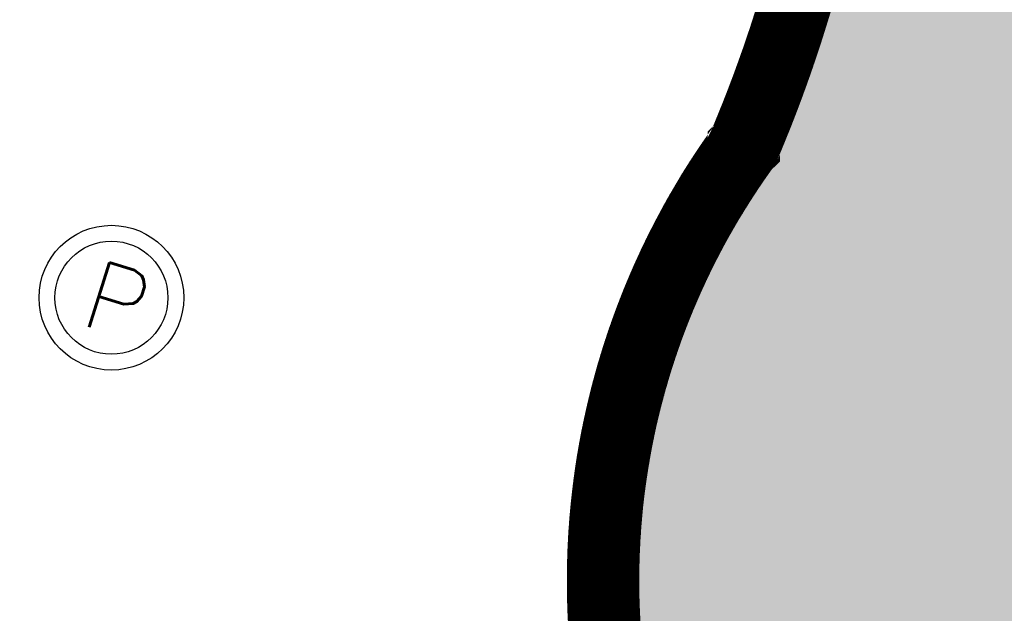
# Model space of a CAD drawing. Header units: feet. Extents: x 1609737 to 1611449, y 574802 to 575794.
# Tile 62 of 256: x 1610385.65 to 1610399.26, y 575042.58 to 575050.78. Entities that reach past the tile are written whole.
import ezdxf
from ezdxf.enums import TextEntityAlignment as Align

# ---------------------------------------------------------------- set-up
doc = ezdxf.new("R2010")
doc.units = ezdxf.units.FT
doc.header["$MEASUREMENT"] = 0
for name, color, linetype in [('C-GROUTED-BLDR-HTCH-SINGLE', 79, 'Continuous'), ('C-SHRUB-WELL', 4, 'Continuous'), ('C-THICKENED EDGE', 3, 'Continuous'), ('C-VOID FILLED RIPRAP', 23, 'Continuous')]:
    doc.layers.add(name, color=color, linetype=linetype)
doc.styles.add('SHR', font='SIMPLEX', dxfattribs={"height": 0.75})

# ---------------------------------------------------------------- blocks, each defined once
blk = doc.blocks.new('_SHRUBWELL')
at = {"layer": 'C-SHRUB-WELL', "linetype": 'ByBlock', "lineweight": -2}
for radius in [0.08, 0.0625]:
    blk.add_circle((0, 0), radius, dxfattribs=at)
at = {"layer": 'C-SHRUB-WELL', "linetype": 'ByBlock', "lineweight": -2, "style": 'SHR'}
blk.add_text('P', height=0.075, rotation=342.79, dxfattribs=at).set_placement((-0.0045, -0.0389), align=Align.CENTER)

msp = doc.modelspace()

# ---------------------------------------------------------------- hatches: boundary and pattern name
at = {"layer": 'C-GROUTED-BLDR-HTCH-SINGLE'}
h = msp.add_hatch(color=256, dxfattribs=at)
h.dxf.hatch_style = 1
edge = h.paths.add_edge_path()
edge.add_arc((1610346.799, 574967.663), 126.865, 71.28506, 88.50539, ccw=False)
edge.add_arc((1610346.827, 574966.86), 127.617, 65.85691, 71.41298, ccw=False)
edge.add_arc((1610404.742, 575080.043), 6.587, 150.2328, 192.3782)
edge.add_arc((1610384.063, 575073.568), 15.119, -18.6049, 19.5664, ccw=False)
edge.add_arc((1610416.514, 575060.923), 19.738, 156.6557, 184.9381)
edge.add_arc((1610380.29, 575056.02), 16.866, -23.4319, 10.9515, ccw=False)
edge.add_arc((1610404.15, 575043.2), 10.376, 143.9079, 198.3482)
edge.add_arc((1610383.351, 575032.355), 13.318, -11.5621, 34.6878, ccw=False)
edge.add_arc((1610414.663, 575075.983), 49.77, 248.4705, 307.5617)
edge.add_arc((1610475.454, 574997.392), 49.589, 68.4667, 127.8839, ccw=False)
edge.add_arc((1610541.153, 575168.451), 133.655, 249.18355, 262.0772)
edge.add_arc((1610538.62, 575053.36), 23.482, 169.6987, 227.4135, ccw=False)
edge.add_arc((1610504.767, 575062.537), 11.846, 335.1553, 392.3913)
edge.add_arc((1610525.66, 575075.034), 12.507, 155.5737, 209.4597, ccw=False)
edge.add_arc((1610505.764, 575085.634), 10.093, 327.4616, 366.1857)
edge.add_arc((1610550.371, 575153.682), 75.359, 242.69159, 274.29604)
edge.add_arc((1610562.194, 575081.493), 6.85, 198.0715, 205.5867, ccw=False)
edge.add_arc((1610561.882, 575081.391), 6.522, 145.8834, 198.0715, ccw=False)
edge.add_arc((1610554.685, 575086.267), 2.172, 325.8834, 440.5425)
edge.add_arc((1610556.009, 575094.221), 5.891, 222.783, 260.5425, ccw=False)
edge.add_arc((1610554.185, 575092.532), 3.405, 183.502, 222.783, ccw=False)
edge.add_arc((1610550.371, 575153.682), 61.359, 238.08154, 270.38774, ccw=False)
edge.add_arc((1610468.69, 574991.026), 121.042, 65.99633, 89.0576)
edge.add_line((1610470.681, 575112.052), (1610470.678, 575112.033))
edge.add_line((1610470.678, 575112.033), (1610468.828, 575112.068))
edge.add_arc((1610459.135, 575115.835), 10.399, 322.5816, 338.7618, ccw=False)
edge.add_arc((1610460.133, 575114.62), 8.876, 320.9584, 324.9012, ccw=False)
edge.add_arc((1610460.844, 575114.042), 7.959, 302.2811, 320.9584, ccw=False)
edge.add_arc((1610451.738, 575127.449), 24.163, 284.02, 303.5586, ccw=False)
edge.add_line((1610457.592, 575104.006), (1610457.595, 575103.92))
edge.add_line((1610457.595, 575103.92), (1610460.481, 575102.128))
edge.add_line((1610460.481, 575102.128), (1610461.388, 575099.146))
edge.add_line((1610461.388, 575099.146), (1610461.933, 575097.855))
edge.add_line((1610461.933, 575097.855), (1610458.963, 575097.625))
edge.add_arc((1610444.286, 575111.605), 20.269, 252.9107, 316.3928, ccw=False)
edge.add_arc((1610435.27, 575078.127), 14.432, 77.7576, 164.2463)
edge.add_line((1610421.38, 575082.045), (1610416.758, 575089.705))
edge.add_line((1610416.758, 575089.705), (1610416.405, 575088.573))
edge.add_line((1610416.405, 575088.573), (1610415.44, 575086.951))
edge.add_line((1610415.44, 575086.951), (1610414.124, 575085.598))
edge.add_line((1610414.124, 575085.598), (1610412.543, 575084.595))
edge.add_line((1610412.543, 575084.595), (1610410.774, 575083.983))
edge.add_line((1610410.774, 575083.983), (1610408.911, 575083.796))
edge.add_line((1610408.911, 575083.796), (1610407.586, 575083.927))
edge.add_line((1610407.586, 575083.927), (1610401.746, 575086.671))
edge.add_arc((1610345.586, 574961.091), 137.565, 65.90578, 85.80491)
edge.add_arc((1610353.002, 575098.638), 2.67, 275.9516, 352.479, ccw=False)
edge.add_arc((1610357.443, 575072.461), 23.887, 100.0404, 104.5996)
edge.add_arc((1610352.063, 575093.467), 2.204, 106.8897, 152.5094)

# ---------------------------------------------------------------- linework, layer by layer
msp.add_lwpolyline([(1610350.108, 575094.485, -0.07528), (1610387.505, 575087.82, -0.024248), (1610399.025, 575083.313, 0.185996), (1610398.309, 575078.631, -0.168111), (1610398.392, 575068.745, 0.124035), (1610396.849, 575059.224, -0.151162), (1610395.766, 575049.313, 0.242111), (1610394.302, 575039.934, -0.204588), (1610396.398, 575029.686, 0.263703), (1610445.003, 575036.531, -0.265226), (1610493.655, 575043.52, 0.056319), (1610522.73, 575036.071, -0.25729)], format="xyb", dxfattribs=at)
at = {"layer": 'C-THICKENED EDGE', "const_width": 1, "flags": 128}
msp.add_lwpolyline([(1610396.454, 575051.291), (1610396.449, 575051.275), (1610396.445, 575051.26), (1610396.44, 575051.244), (1610396.436, 575051.229), (1610396.432, 575051.213), (1610396.427, 575051.198), (1610396.423, 575051.182), (1610396.418, 575051.167), (1610396.414, 575051.151), (1610396.409, 575051.136), (1610396.405, 575051.12), (1610396.4, 575051.105), (1610396.395, 575051.09), (1610396.391, 575051.074), (1610396.386, 575051.059), (1610396.382, 575051.043), (1610396.377, 575051.028), (1610396.372, 575051.012), (1610396.368, 575050.997), (1610396.363, 575050.981), (1610396.359, 575050.966), (1610396.354, 575050.951), (1610396.349, 575050.935), (1610396.344, 575050.92), (1610396.34, 575050.904), (1610396.335, 575050.889), (1610396.33, 575050.874), (1610396.326, 575050.858), (1610396.321, 575050.843), (1610396.316, 575050.827), (1610396.311, 575050.812), (1610396.306, 575050.797), (1610396.302, 575050.781), (1610396.297, 575050.766), (1610396.292, 575050.751), (1610396.287, 575050.735), (1610396.282, 575050.72), (1610396.277, 575050.705), (1610396.272, 575050.689), (1610396.268, 575050.674), (1610396.263, 575050.659), (1610396.258, 575050.643), (1610396.253, 575050.628), (1610396.248, 575050.613), (1610396.243, 575050.597), (1610396.238, 575050.582), (1610396.233, 575050.567), (1610396.228, 575050.551), (1610396.223, 575050.536), (1610396.218, 575050.521), (1610396.213, 575050.506), (1610396.208, 575050.49), (1610396.203, 575050.475), (1610396.198, 575050.46), (1610396.192, 575050.445), (1610396.187, 575050.429), (1610396.182, 575050.414), (1610396.177, 575050.399), (1610396.172, 575050.384), (1610396.167, 575050.368), (1610396.162, 575050.353), (1610396.156, 575050.338), (1610396.151, 575050.323), (1610396.146, 575050.308), (1610396.141, 575050.292), (1610396.136, 575050.277), (1610396.13, 575050.262), (1610396.125, 575050.247), (1610396.12, 575050.232), (1610396.115, 575050.216), (1610396.109, 575050.201), (1610396.104, 575050.186), (1610396.099, 575050.171), (1610396.093, 575050.156), (1610396.088, 575050.141), (1610396.083, 575050.126), (1610396.077, 575050.11), (1610396.072, 575050.095), (1610396.066, 575050.08), (1610396.061, 575050.065), (1610396.056, 575050.05), (1610396.05, 575050.035), (1610396.045, 575050.02), (1610396.039, 575050.005), (1610396.034, 575049.99), (1610396.028, 575049.975), (1610396.023, 575049.96), (1610396.017, 575049.944), (1610396.012, 575049.929), (1610396.006, 575049.914), (1610396.001, 575049.899), (1610395.995, 575049.884), (1610395.99, 575049.869), (1610395.984, 575049.854), (1610395.979, 575049.839), (1610395.973, 575049.824), (1610395.967, 575049.809), (1610395.962, 575049.794), (1610395.956, 575049.779), (1610395.95, 575049.764), (1610395.945, 575049.749), (1610395.939, 575049.734), (1610395.933, 575049.719), (1610395.928, 575049.704), (1610395.922, 575049.689), (1610395.916, 575049.674), (1610395.911, 575049.659), (1610395.905, 575049.645), (1610395.899, 575049.63), (1610395.893, 575049.615), (1610395.888, 575049.6), (1610395.882, 575049.585), (1610395.876, 575049.57), (1610395.87, 575049.555), (1610395.864, 575049.54), (1610395.858, 575049.525), (1610395.853, 575049.51), (1610395.847, 575049.496), (1610395.841, 575049.481), (1610395.835, 575049.466), (1610395.829, 575049.451), (1610395.823, 575049.436), (1610395.817, 575049.421), (1610395.811, 575049.406), (1610395.805, 575049.392), (1610395.799, 575049.377), (1610395.793, 575049.362), (1610395.787, 575049.347), (1610395.781, 575049.332), (1610395.775, 575049.317), (1610395.769, 575049.303), (1610395.763, 575049.288), (1610395.757, 575049.273), (1610395.751, 575049.258), (1610395.745, 575049.244), (1610395.739, 575049.229), (1610395.733, 575049.214), (1610395.727, 575049.199), (1610395.721, 575049.185), (1610395.715, 575049.17), (1610395.709, 575049.155), (1610395.702, 575049.14), (1610395.696, 575049.126), (1610395.69, 575049.111), (1610395.684, 575049.096), (1610395.678, 575049.082), (1610395.671, 575049.067), (1610395.665, 575049.052), (1610395.659, 575049.038), (1610395.657, 575049.034), (1610395.657, 575049.033), (1610395.657, 575049.033), (1610395.656, 575049.032), (1610395.654, 575049.028), (1610395.649, 575049.022), (1610395.644, 575049.015), (1610395.639, 575049.008), (1610395.634, 575049.001), (1610395.629, 575048.994), (1610395.624, 575048.987), (1610395.619, 575048.981), (1610395.614, 575048.974), (1610395.61, 575048.967), (1610395.605, 575048.96), (1610395.6, 575048.953), (1610395.595, 575048.946), (1610395.59, 575048.939), (1610395.585, 575048.933), (1610395.58, 575048.926), (1610395.576, 575048.919), (1610395.571, 575048.912), (1610395.566, 575048.905), (1610395.561, 575048.898), (1610395.556, 575048.891), (1610395.551, 575048.884), (1610395.547, 575048.877), (1610395.542, 575048.87), (1610395.537, 575048.863), (1610395.532, 575048.856), (1610395.527, 575048.85), (1610395.522, 575048.843), (1610395.518, 575048.836), (1610395.513, 575048.829), (1610395.508, 575048.822), (1610395.503, 575048.815), (1610395.499, 575048.808), (1610395.494, 575048.801), (1610395.489, 575048.794), (1610395.484, 575048.787), (1610395.48, 575048.78), (1610395.475, 575048.773), (1610395.47, 575048.766), (1610395.465, 575048.759), (1610395.461, 575048.752), (1610395.456, 575048.745), (1610395.451, 575048.738), (1610395.446, 575048.731), (1610395.442, 575048.724), (1610395.437, 575048.717), (1610395.432, 575048.71), (1610395.428, 575048.703), (1610395.423, 575048.695), (1610395.418, 575048.688), (1610395.414, 575048.681), (1610395.409, 575048.674), (1610395.404, 575048.667), (1610395.4, 575048.66), (1610395.395, 575048.653), (1610395.39, 575048.646), (1610395.386, 575048.639), (1610395.381, 575048.632), (1610395.376, 575048.625), (1610395.372, 575048.618), (1610395.367, 575048.61), (1610395.362, 575048.603), (1610395.358, 575048.596), (1610395.353, 575048.589), (1610395.349, 575048.582), (1610395.344, 575048.575), (1610395.339, 575048.568), (1610395.335, 575048.56), (1610395.33, 575048.553), (1610395.326, 575048.546), (1610395.321, 575048.539), (1610395.316, 575048.532), (1610395.312, 575048.525), (1610395.307, 575048.517), (1610395.303, 575048.51), (1610395.298, 575048.503), (1610395.294, 575048.496), (1610395.289, 575048.489), (1610395.285, 575048.481), (1610395.28, 575048.474), (1610395.275, 575048.467), (1610395.271, 575048.46), (1610395.266, 575048.453), (1610395.262, 575048.445), (1610395.257, 575048.438), (1610395.253, 575048.431), (1610395.248, 575048.424), (1610395.244, 575048.416), (1610395.239, 575048.409), (1610395.235, 575048.402), (1610395.23, 575048.395), (1610395.226, 575048.387), (1610395.222, 575048.38), (1610395.217, 575048.373), (1610395.213, 575048.365), (1610395.208, 575048.358), (1610395.204, 575048.351), (1610395.199, 575048.344), (1610395.195, 575048.336), (1610395.19, 575048.329), (1610395.186, 575048.322), (1610395.182, 575048.314), (1610395.177, 575048.307), (1610395.173, 575048.3), (1610395.168, 575048.292), (1610395.164, 575048.285), (1610395.16, 575048.278), (1610395.155, 575048.27), (1610395.151, 575048.263), (1610395.147, 575048.256), (1610395.142, 575048.248), (1610395.138, 575048.241), (1610395.133, 575048.233), (1610395.129, 575048.226), (1610395.125, 575048.219), (1610395.12, 575048.211), (1610395.116, 575048.204), (1610395.112, 575048.197), (1610395.107, 575048.189), (1610395.103, 575048.182), (1610395.099, 575048.174), (1610395.094, 575048.167), (1610395.09, 575048.159), (1610395.086, 575048.152), (1610395.082, 575048.145), (1610395.077, 575048.137), (1610395.073, 575048.13), (1610395.069, 575048.122), (1610395.064, 575048.115), (1610395.06, 575048.107), (1610395.056, 575048.1), (1610395.052, 575048.092), (1610395.047, 575048.085), (1610395.043, 575048.078), (1610395.039, 575048.07), (1610395.035, 575048.063), (1610395.031, 575048.055), (1610395.026, 575048.048), (1610395.022, 575048.04), (1610395.018, 575048.033), (1610395.014, 575048.025), (1610395.01, 575048.018), (1610395.005, 575048.01), (1610395.001, 575048.003), (1610394.997, 575047.995), (1610394.993, 575047.987), (1610394.989, 575047.98), (1610394.985, 575047.972), (1610394.98, 575047.965), (1610394.976, 575047.957), (1610394.972, 575047.95), (1610394.968, 575047.942), (1610394.964, 575047.935), (1610394.96, 575047.927), (1610394.956, 575047.92), (1610394.951, 575047.912), (1610394.947, 575047.904), (1610394.943, 575047.897), (1610394.939, 575047.889), (1610394.935, 575047.882), (1610394.931, 575047.874), (1610394.927, 575047.866), (1610394.923, 575047.859), (1610394.919, 575047.851), (1610394.915, 575047.844), (1610394.911, 575047.836), (1610394.907, 575047.828), (1610394.903, 575047.821), (1610394.899, 575047.813), (1610394.895, 575047.805), (1610394.891, 575047.798), (1610394.886, 575047.79), (1610394.882, 575047.783), (1610394.878, 575047.775), (1610394.874, 575047.767), (1610394.87, 575047.76), (1610394.866, 575047.752), (1610394.863, 575047.744), (1610394.859, 575047.737), (1610394.855, 575047.729), (1610394.851, 575047.721), (1610394.847, 575047.714), (1610394.843, 575047.706), (1610394.839, 575047.698), (1610394.835, 575047.69), (1610394.831, 575047.683), (1610394.827, 575047.675), (1610394.823, 575047.667), (1610394.819, 575047.66), (1610394.815, 575047.652), (1610394.811, 575047.644), (1610394.807, 575047.636), (1610394.803, 575047.629), (1610394.8, 575047.621), (1610394.796, 575047.613), (1610394.792, 575047.605), (1610394.788, 575047.598), (1610394.784, 575047.59), (1610394.78, 575047.582), (1610394.776, 575047.574), (1610394.773, 575047.567), (1610394.769, 575047.559), (1610394.765, 575047.551), (1610394.761, 575047.543), (1610394.757, 575047.536), (1610394.753, 575047.528), (1610394.75, 575047.52), (1610394.746, 575047.512), (1610394.742, 575047.504), (1610394.738, 575047.497), (1610394.734, 575047.489), (1610394.731, 575047.481), (1610394.727, 575047.473), (1610394.723, 575047.465), (1610394.719, 575047.457), (1610394.716, 575047.45), (1610394.712, 575047.442), (1610394.708, 575047.434), (1610394.704, 575047.426), (1610394.701, 575047.418), (1610394.697, 575047.41), (1610394.693, 575047.403), (1610394.69, 575047.395), (1610394.686, 575047.387), (1610394.682, 575047.379), (1610394.678, 575047.371), (1610394.675, 575047.363), (1610394.671, 575047.355), (1610394.667, 575047.347), (1610394.664, 575047.34), (1610394.66, 575047.332), (1610394.657, 575047.324), (1610394.653, 575047.316), (1610394.649, 575047.308), (1610394.646, 575047.3), (1610394.642, 575047.292), (1610394.638, 575047.284), (1610394.635, 575047.276), (1610394.631, 575047.268), (1610394.628, 575047.261), (1610394.624, 575047.253), (1610394.62, 575047.245), (1610394.617, 575047.237), (1610394.613, 575047.229), (1610394.61, 575047.221), (1610394.606, 575047.213), (1610394.602, 575047.205), (1610394.599, 575047.197), (1610394.595, 575047.189), (1610394.592, 575047.181), (1610394.588, 575047.173), (1610394.585, 575047.165), (1610394.581, 575047.157), (1610394.578, 575047.149), (1610394.574, 575047.141), (1610394.571, 575047.133), (1610394.567, 575047.125), (1610394.564, 575047.117), (1610394.56, 575047.109), (1610394.557, 575047.101), (1610394.553, 575047.093), (1610394.55, 575047.085), (1610394.546, 575047.077), (1610394.543, 575047.069), (1610394.54, 575047.061), (1610394.536, 575047.053), (1610394.533, 575047.045), (1610394.529, 575047.037), (1610394.526, 575047.029), (1610394.523, 575047.021), (1610394.519, 575047.013), (1610394.516, 575047.005), (1610394.512, 575046.997), (1610394.509, 575046.989), (1610394.506, 575046.981), (1610394.502, 575046.973), (1610394.499, 575046.965), (1610394.495, 575046.956), (1610394.492, 575046.948), (1610394.489, 575046.94), (1610394.485, 575046.932), (1610394.482, 575046.924), (1610394.479, 575046.916), (1610394.475, 575046.908), (1610394.472, 575046.9), (1610394.469, 575046.892), (1610394.466, 575046.884), (1610394.462, 575046.876), (1610394.459, 575046.867), (1610394.456, 575046.859), (1610394.452, 575046.851), (1610394.449, 575046.843), (1610394.446, 575046.835), (1610394.443, 575046.827), (1610394.439, 575046.819), (1610394.436, 575046.811), (1610394.433, 575046.802), (1610394.43, 575046.794), (1610394.427, 575046.786), (1610394.423, 575046.778), (1610394.42, 575046.77), (1610394.417, 575046.762), (1610394.414, 575046.754), (1610394.411, 575046.745), (1610394.407, 575046.737), (1610394.404, 575046.729), (1610394.401, 575046.721), (1610394.398, 575046.713), (1610394.395, 575046.705), (1610394.392, 575046.696), (1610394.389, 575046.688), (1610394.385, 575046.68), (1610394.382, 575046.672), (1610394.379, 575046.664), (1610394.376, 575046.655), (1610394.373, 575046.647), (1610394.37, 575046.639), (1610394.367, 575046.631), (1610394.364, 575046.623), (1610394.361, 575046.614), (1610394.358, 575046.606), (1610394.354, 575046.598), (1610394.351, 575046.59), (1610394.348, 575046.582), (1610394.345, 575046.573), (1610394.342, 575046.565), (1610394.339, 575046.557), (1610394.336, 575046.549), (1610394.333, 575046.54), (1610394.33, 575046.532), (1610394.327, 575046.524), (1610394.324, 575046.516), (1610394.321, 575046.507), (1610394.318, 575046.499), (1610394.315, 575046.491), (1610394.312, 575046.483), (1610394.309, 575046.474), (1610394.306, 575046.466), (1610394.303, 575046.458), (1610394.301, 575046.449), (1610394.298, 575046.441), (1610394.295, 575046.433), (1610394.292, 575046.425), (1610394.289, 575046.416), (1610394.286, 575046.408), (1610394.283, 575046.4), (1610394.28, 575046.391), (1610394.277, 575046.383), (1610394.274, 575046.375), (1610394.272, 575046.366), (1610394.269, 575046.358), (1610394.266, 575046.35), (1610394.263, 575046.342), (1610394.26, 575046.333), (1610394.257, 575046.325), (1610394.255, 575046.317), (1610394.252, 575046.308), (1610394.249, 575046.3), (1610394.246, 575046.292), (1610394.243, 575046.283), (1610394.24, 575046.275), (1610394.238, 575046.267), (1610394.235, 575046.258), (1610394.232, 575046.25), (1610394.229, 575046.241), (1610394.227, 575046.233), (1610394.224, 575046.225), (1610394.221, 575046.216), (1610394.218, 575046.208), (1610394.216, 575046.2), (1610394.213, 575046.191), (1610394.21, 575046.183), (1610394.208, 575046.175), (1610394.205, 575046.166), (1610394.202, 575046.158), (1610394.199, 575046.149), (1610394.197, 575046.141), (1610394.194, 575046.133), (1610394.191, 575046.124), (1610394.189, 575046.116), (1610394.186, 575046.107), (1610394.183, 575046.099), (1610394.181, 575046.091), (1610394.178, 575046.082), (1610394.176, 575046.074), (1610394.173, 575046.065), (1610394.17, 575046.057), (1610394.168, 575046.049), (1610394.165, 575046.04), (1610394.163, 575046.032), (1610394.16, 575046.023), (1610394.157, 575046.015), (1610394.155, 575046.006), (1610394.152, 575045.998), (1610394.15, 575045.99), (1610394.147, 575045.981), (1610394.145, 575045.973), (1610394.142, 575045.964), (1610394.14, 575045.956), (1610394.137, 575045.947), (1610394.135, 575045.939), (1610394.132, 575045.93), (1610394.13, 575045.922), (1610394.127, 575045.914), (1610394.125, 575045.905), (1610394.122, 575045.897), (1610394.12, 575045.888), (1610394.117, 575045.88), (1610394.115, 575045.871), (1610394.112, 575045.863), (1610394.11, 575045.854), (1610394.108, 575045.846), (1610394.105, 575045.837), (1610394.103, 575045.829), (1610394.1, 575045.82), (1610394.098, 575045.812), (1610394.095, 575045.803), (1610394.093, 575045.795), (1610394.091, 575045.786), (1610394.088, 575045.778), (1610394.086, 575045.769), (1610394.084, 575045.761), (1610394.081, 575045.752), (1610394.079, 575045.744), (1610394.077, 575045.735), (1610394.074, 575045.727), (1610394.072, 575045.718), (1610394.07, 575045.71), (1610394.067, 575045.701), (1610394.065, 575045.693), (1610394.063, 575045.684), (1610394.06, 575045.676), (1610394.058, 575045.667), (1610394.056, 575045.659), (1610394.054, 575045.65), (1610394.051, 575045.642), (1610394.049, 575045.633), (1610394.047, 575045.624), (1610394.045, 575045.616), (1610394.042, 575045.607), (1610394.04, 575045.599), (1610394.038, 575045.59), (1610394.036, 575045.582), (1610394.034, 575045.573), (1610394.031, 575045.565), (1610394.029, 575045.556), (1610394.027, 575045.547), (1610394.025, 575045.539), (1610394.023, 575045.53), (1610394.021, 575045.522), (1610394.018, 575045.513), (1610394.016, 575045.505), (1610394.014, 575045.496), (1610394.012, 575045.487), (1610394.01, 575045.479), (1610394.008, 575045.47), (1610394.006, 575045.462), (1610394.004, 575045.453), (1610394.002, 575045.445), (1610393.999, 575045.436), (1610393.997, 575045.427), (1610393.995, 575045.419), (1610393.993, 575045.41), (1610393.991, 575045.402), (1610393.989, 575045.393), (1610393.987, 575045.384), (1610393.985, 575045.376), (1610393.983, 575045.367), (1610393.981, 575045.359), (1610393.979, 575045.35), (1610393.977, 575045.341), (1610393.975, 575045.333), (1610393.973, 575045.324), (1610393.971, 575045.316), (1610393.969, 575045.307), (1610393.967, 575045.298), (1610393.965, 575045.29), (1610393.963, 575045.281), (1610393.961, 575045.272), (1610393.959, 575045.264), (1610393.957, 575045.255), (1610393.956, 575045.247), (1610393.954, 575045.238), (1610393.952, 575045.229), (1610393.95, 575045.221), (1610393.948, 575045.212), (1610393.946, 575045.203), (1610393.944, 575045.195), (1610393.942, 575045.186), (1610393.94, 575045.177), (1610393.939, 575045.169), (1610393.937, 575045.16), (1610393.935, 575045.151), (1610393.933, 575045.143), (1610393.931, 575045.134), (1610393.929, 575045.126), (1610393.928, 575045.117), (1610393.926, 575045.108), (1610393.924, 575045.1), (1610393.922, 575045.091), (1610393.921, 575045.082), (1610393.919, 575045.074), (1610393.917, 575045.065), (1610393.915, 575045.056), (1610393.914, 575045.048), (1610393.912, 575045.039), (1610393.91, 575045.03), (1610393.908, 575045.022), (1610393.907, 575045.013), (1610393.905, 575045.004), (1610393.903, 575044.996), (1610393.901, 575044.987), (1610393.9, 575044.978), (1610393.898, 575044.969), (1610393.896, 575044.961), (1610393.895, 575044.952), (1610393.893, 575044.943), (1610393.891, 575044.935), (1610393.89, 575044.926), (1610393.888, 575044.917), (1610393.887, 575044.909), (1610393.885, 575044.9), (1610393.883, 575044.891), (1610393.882, 575044.883), (1610393.88, 575044.874), (1610393.879, 575044.865), (1610393.877, 575044.856), (1610393.875, 575044.848), (1610393.874, 575044.839), (1610393.872, 575044.83), (1610393.871, 575044.822), (1610393.869, 575044.813), (1610393.868, 575044.804), (1610393.866, 575044.795), (1610393.865, 575044.787), (1610393.863, 575044.778), (1610393.862, 575044.769), (1610393.86, 575044.761), (1610393.859, 575044.752), (1610393.857, 575044.743), (1610393.856, 575044.734), (1610393.854, 575044.726), (1610393.853, 575044.717), (1610393.851, 575044.708), (1610393.85, 575044.7), (1610393.848, 575044.691), (1610393.847, 575044.682), (1610393.846, 575044.673), (1610393.844, 575044.665), (1610393.843, 575044.656), (1610393.841, 575044.647), (1610393.84, 575044.638), (1610393.839, 575044.63), (1610393.837, 575044.621), (1610393.836, 575044.612), (1610393.834, 575044.604), (1610393.833, 575044.595), (1610393.832, 575044.586), (1610393.83, 575044.577), (1610393.829, 575044.569), (1610393.828, 575044.56), (1610393.826, 575044.551), (1610393.825, 575044.542), (1610393.824, 575044.534), (1610393.822, 575044.525), (1610393.821, 575044.516), (1610393.82, 575044.507), (1610393.819, 575044.499), (1610393.817, 575044.49), (1610393.816, 575044.481), (1610393.815, 575044.472), (1610393.814, 575044.464), (1610393.812, 575044.455), (1610393.811, 575044.446), (1610393.81, 575044.437), (1610393.809, 575044.429), (1610393.808, 575044.42), (1610393.806, 575044.411), (1610393.805, 575044.402), (1610393.804, 575044.393), (1610393.803, 575044.385), (1610393.802, 575044.376), (1610393.8, 575044.367), (1610393.799, 575044.358), (1610393.798, 575044.35), (1610393.797, 575044.341), (1610393.796, 575044.332), (1610393.795, 575044.323), (1610393.794, 575044.315), (1610393.793, 575044.306), (1610393.791, 575044.297), (1610393.79, 575044.288), (1610393.789, 575044.279), (1610393.788, 575044.271), (1610393.787, 575044.262), (1610393.786, 575044.253), (1610393.785, 575044.244), (1610393.784, 575044.236), (1610393.783, 575044.227), (1610393.782, 575044.218), (1610393.781, 575044.209), (1610393.78, 575044.2), (1610393.779, 575044.192), (1610393.778, 575044.183), (1610393.777, 575044.174), (1610393.776, 575044.165), (1610393.775, 575044.157), (1610393.774, 575044.148), (1610393.773, 575044.139), (1610393.772, 575044.13), (1610393.771, 575044.121), (1610393.77, 575044.113), (1610393.769, 575044.104), (1610393.768, 575044.095), (1610393.767, 575044.086), (1610393.767, 575044.078), (1610393.766, 575044.069), (1610393.765, 575044.06), (1610393.764, 575044.051), (1610393.763, 575044.042), (1610393.762, 575044.034), (1610393.761, 575044.025), (1610393.76, 575044.016), (1610393.76, 575044.007), (1610393.759, 575043.998), (1610393.758, 575043.99), (1610393.757, 575043.981), (1610393.756, 575043.972), (1610393.755, 575043.963), (1610393.755, 575043.954), (1610393.754, 575043.946), (1610393.753, 575043.937), (1610393.752, 575043.928), (1610393.752, 575043.919), (1610393.751, 575043.91), (1610393.75, 575043.902), (1610393.749, 575043.893), (1610393.749, 575043.884), (1610393.748, 575043.875), (1610393.747, 575043.867), (1610393.746, 575043.858), (1610393.746, 575043.849), (1610393.745, 575043.84), (1610393.744, 575043.831), (1610393.744, 575043.823), (1610393.743, 575043.814), (1610393.742, 575043.805), (1610393.742, 575043.796), (1610393.741, 575043.787), (1610393.74, 575043.779), (1610393.74, 575043.77), (1610393.739, 575043.761), (1610393.738, 575043.752), (1610393.738, 575043.743), (1610393.737, 575043.735), (1610393.736, 575043.726), (1610393.736, 575043.717), (1610393.735, 575043.708), (1610393.735, 575043.699), (1610393.734, 575043.691), (1610393.734, 575043.682), (1610393.733, 575043.673), (1610393.732, 575043.664), (1610393.732, 575043.655), (1610393.731, 575043.647), (1610393.731, 575043.638), (1610393.73, 575043.629), (1610393.73, 575043.62), (1610393.729, 575043.611), (1610393.729, 575043.603), (1610393.728, 575043.594), (1610393.728, 575043.585), (1610393.727, 575043.576), (1610393.727, 575043.567), (1610393.726, 575043.559), (1610393.726, 575043.55), (1610393.726, 575043.541), (1610393.725, 575043.532), (1610393.725, 575043.523), (1610393.724, 575043.515), (1610393.724, 575043.506), (1610393.724, 575043.497), (1610393.723, 575043.488), (1610393.723, 575043.479), (1610393.722, 575043.471), (1610393.722, 575043.462), (1610393.722, 575043.453), (1610393.721, 575043.444), (1610393.721, 575043.435), (1610393.721, 575043.427), (1610393.72, 575043.418), (1610393.72, 575043.409), (1610393.72, 575043.4), (1610393.719, 575043.391), (1610393.719, 575043.383), (1610393.719, 575043.374), (1610393.718, 575043.365), (1610393.718, 575043.356), (1610393.718, 575043.347), (1610393.718, 575043.339), (1610393.717, 575043.33), (1610393.717, 575043.321), (1610393.717, 575043.312), (1610393.717, 575043.303), (1610393.716, 575043.295), (1610393.716, 575043.286), (1610393.716, 575043.277), (1610393.716, 575043.268), (1610393.715, 575043.259), (1610393.715, 575043.251), (1610393.715, 575043.242), (1610393.715, 575043.233), (1610393.715, 575043.224), (1610393.715, 575043.215), (1610393.714, 575043.207), (1610393.714, 575043.198), (1610393.714, 575043.189), (1610393.714, 575043.18), (1610393.714, 575043.172), (1610393.714, 575043.163), (1610393.714, 575043.154), (1610393.714, 575043.145), (1610393.713, 575043.136), (1610393.713, 575043.128), (1610393.713, 575043.119), (1610393.713, 575043.11), (1610393.713, 575043.101), (1610393.713, 575043.092), (1610393.713, 575043.084), (1610393.713, 575043.075), (1610393.713, 575043.066), (1610393.713, 575043.057), (1610393.713, 575043.049), (1610393.713, 575043.04), (1610393.713, 575043.031), (1610393.713, 575043.022), (1610393.713, 575043.013), (1610393.713, 575043.005), (1610393.713, 575042.996), (1610393.713, 575042.987), (1610393.713, 575042.978), (1610393.713, 575042.97), (1610393.713, 575042.961), (1610393.713, 575042.952), (1610393.713, 575042.943), (1610393.713, 575042.934), (1610393.713, 575042.926), (1610393.714, 575042.917), (1610393.714, 575042.908), (1610393.714, 575042.899), (1610393.714, 575042.891), (1610393.714, 575042.882), (1610393.714, 575042.873), (1610393.714, 575042.864), (1610393.714, 575042.856), (1610393.715, 575042.847), (1610393.715, 575042.838), (1610393.715, 575042.829), (1610393.715, 575042.821), (1610393.715, 575042.812), (1610393.715, 575042.803), (1610393.716, 575042.794), (1610393.716, 575042.786), (1610393.716, 575042.777), (1610393.716, 575042.768), (1610393.716, 575042.759), (1610393.717, 575042.751), (1610393.717, 575042.742), (1610393.717, 575042.733), (1610393.717, 575042.724), (1610393.718, 575042.716), (1610393.718, 575042.707), (1610393.718, 575042.698), (1610393.719, 575042.689), (1610393.719, 575042.681), (1610393.719, 575042.672), (1610393.719, 575042.663), (1610393.72, 575042.654), (1610393.72, 575042.646), (1610393.72, 575042.637), (1610393.721, 575042.628), (1610393.721, 575042.619), (1610393.722, 575042.611), (1610393.722, 575042.602), (1610393.722, 575042.593), (1610393.723, 575042.584), (1610393.723, 575042.576), (1610393.723, 575042.567), (1610393.724, 575042.558), (1610393.724, 575042.549), (1610393.725, 575042.541), (1610393.725, 575042.532), (1610393.725, 575042.523), (1610393.726, 575042.515), (1610393.726, 575042.506), (1610393.727, 575042.497), (1610393.727, 575042.488), (1610393.728, 575042.48), (1610393.728, 575042.471), (1610393.729, 575042.462), (1610393.729, 575042.454), (1610393.73, 575042.445), (1610393.73, 575042.436), (1610393.731, 575042.427), (1610393.731, 575042.419), (1610393.732, 575042.41), (1610393.732, 575042.401), (1610393.733, 575042.393), (1610393.733, 575042.384), (1610393.734, 575042.375), (1610393.734, 575042.366), (1610393.735, 575042.358), (1610393.736, 575042.349), (1610393.736, 575042.34), (1610393.737, 575042.332), (1610393.737, 575042.323), (1610393.738, 575042.314), (1610393.739, 575042.306), (1610393.739, 575042.297), (1610393.74, 575042.288), (1610393.74, 575042.28), (1610393.741, 575042.271), (1610393.742, 575042.262), (1610393.742, 575042.253), (1610393.743, 575042.245), (1610393.744, 575042.236), (1610393.744, 575042.227), (1610393.745, 575042.219), (1610393.746, 575042.21), (1610393.747, 575042.201), (1610393.747, 575042.193), (1610393.748, 575042.184), (1610393.749, 575042.175), (1610393.749, 575042.167), (1610393.75, 575042.158), (1610393.751, 575042.149), (1610393.752, 575042.141), (1610393.752, 575042.132), (1610393.753, 575042.123), (1610393.754, 575042.115), (1610393.755, 575042.106), (1610393.756, 575042.097), (1610393.756, 575042.089), (1610393.757, 575042.08)], dxfattribs=at)
at = {"layer": 'C-VOID FILLED RIPRAP', "linetype": 'Continuous'}
msp.add_lwpolyline([(1610396.286, 575050.797), (1610396.281, 575050.782), (1610396.276, 575050.766), (1610396.272, 575050.751), (1610396.267, 575050.736), (1610396.262, 575050.72), (1610396.257, 575050.705), (1610396.253, 575050.689), (1610396.248, 575050.674), (1610396.243, 575050.659), (1610396.238, 575050.643), (1610396.233, 575050.628), (1610396.228, 575050.613), (1610396.224, 575050.597), (1610396.219, 575050.582), (1610396.214, 575050.567), (1610396.209, 575050.551), (1610396.204, 575050.536), (1610396.199, 575050.521), (1610396.194, 575050.505), (1610396.189, 575050.49), (1610396.184, 575050.475), (1610396.179, 575050.459), (1610396.174, 575050.444), (1610396.169, 575050.429), (1610396.164, 575050.414), (1610396.159, 575050.398), (1610396.154, 575050.383), (1610396.149, 575050.368), (1610396.144, 575050.352), (1610396.139, 575050.337), (1610396.134, 575050.322), (1610396.129, 575050.307), (1610396.124, 575050.291), (1610396.119, 575050.276), (1610396.114, 575050.261), (1610396.108, 575050.246), (1610396.103, 575050.231), (1610396.098, 575050.215), (1610396.093, 575050.2), (1610396.088, 575050.185), (1610396.083, 575050.17), (1610396.077, 575050.154), (1610396.072, 575050.139), (1610396.067, 575050.124), (1610396.062, 575050.109), (1610396.056, 575050.094), (1610396.051, 575050.079), (1610396.046, 575050.063), (1610396.04, 575050.048), (1610396.035, 575050.033), (1610396.03, 575050.018), (1610396.025, 575050.003), (1610396.019, 575049.988), (1610396.014, 575049.973), (1610396.008, 575049.957), (1610396.003, 575049.942), (1610395.998, 575049.927), (1610395.992, 575049.912), (1610395.987, 575049.897), (1610395.981, 575049.882), (1610395.976, 575049.867), (1610395.97, 575049.852), (1610395.965, 575049.837), (1610395.959, 575049.822), (1610395.954, 575049.807), (1610395.948, 575049.792), (1610395.943, 575049.776), (1610395.937, 575049.761), (1610395.932, 575049.746), (1610395.926, 575049.731), (1610395.921, 575049.716), (1610395.915, 575049.701), (1610395.909, 575049.686), (1610395.904, 575049.671), (1610395.898, 575049.656), (1610395.893, 575049.641), (1610395.887, 575049.626), (1610395.881, 575049.611), (1610395.876, 575049.596), (1610395.87, 575049.581), (1610395.864, 575049.566), (1610395.859, 575049.551), (1610395.853, 575049.537), (1610395.847, 575049.522), (1610395.841, 575049.507), (1610395.836, 575049.492), (1610395.83, 575049.477), (1610395.824, 575049.462), (1610395.818, 575049.447), (1610395.812, 575049.432), (1610395.807, 575049.417), (1610395.801, 575049.402), (1610395.795, 575049.387), (1610395.789, 575049.372), (1610395.783, 575049.358), (1610395.777, 575049.343), (1610395.771, 575049.328), (1610395.766, 575049.313), (1610395.76, 575049.298), (1610395.754, 575049.283), (1610395.748, 575049.268), (1610395.742, 575049.254), (1610395.736, 575049.239), (1610395.73, 575049.224), (1610395.724, 575049.209), (1610395.718, 575049.194), (1610395.712, 575049.18), (1610395.706, 575049.165), (1610395.7, 575049.15), (1610395.694, 575049.135), (1610395.688, 575049.12), (1610395.682, 575049.106), (1610395.676, 575049.091), (1610395.67, 575049.076), (1610395.663, 575049.061), (1610395.657, 575049.047), (1610395.651, 575049.032), (1610395.645, 575049.017), (1610395.639, 575049.003), (1610395.633, 575048.988), (1610395.627, 575048.973), (1610395.62, 575048.958), (1610395.614, 575048.944), (1610395.608, 575048.929), (1610395.602, 575048.914), (1610395.596, 575048.9), (1610395.594, 575048.896), (1610395.594, 575048.895), (1610395.593, 575048.895), (1610395.593, 575048.894), (1610395.59, 575048.89), (1610395.585, 575048.884), (1610395.58, 575048.877), (1610395.575, 575048.87), (1610395.571, 575048.863), (1610395.566, 575048.856), (1610395.561, 575048.85), (1610395.556, 575048.843), (1610395.551, 575048.836), (1610395.546, 575048.829), (1610395.541, 575048.822), (1610395.536, 575048.815), (1610395.531, 575048.808), (1610395.527, 575048.802), (1610395.522, 575048.795), (1610395.517, 575048.788), (1610395.512, 575048.781), (1610395.507, 575048.774), (1610395.502, 575048.767), (1610395.498, 575048.76), (1610395.493, 575048.753), (1610395.488, 575048.746), (1610395.483, 575048.739), (1610395.478, 575048.732), (1610395.473, 575048.726), (1610395.469, 575048.719), (1610395.464, 575048.712), (1610395.459, 575048.705), (1610395.454, 575048.698), (1610395.449, 575048.691), (1610395.445, 575048.684), (1610395.44, 575048.677), (1610395.435, 575048.67), (1610395.43, 575048.663), (1610395.426, 575048.656), (1610395.421, 575048.649), (1610395.416, 575048.642), (1610395.411, 575048.635), (1610395.407, 575048.628), (1610395.402, 575048.621), (1610395.397, 575048.614), (1610395.392, 575048.607), (1610395.388, 575048.6), (1610395.383, 575048.593), (1610395.378, 575048.586), (1610395.374, 575048.579), (1610395.369, 575048.572), (1610395.364, 575048.565), (1610395.359, 575048.558), (1610395.355, 575048.551), (1610395.35, 575048.543), (1610395.345, 575048.536), (1610395.341, 575048.529), (1610395.336, 575048.522), (1610395.331, 575048.515), (1610395.327, 575048.508), (1610395.322, 575048.501), (1610395.317, 575048.494), (1610395.313, 575048.487), (1610395.308, 575048.48), (1610395.304, 575048.473), (1610395.299, 575048.465), (1610395.294, 575048.458), (1610395.29, 575048.451), (1610395.285, 575048.444), (1610395.28, 575048.437), (1610395.276, 575048.43), (1610395.271, 575048.423), (1610395.267, 575048.415), (1610395.262, 575048.408), (1610395.257, 575048.401), (1610395.253, 575048.394), (1610395.248, 575048.387), (1610395.244, 575048.38), (1610395.239, 575048.372), (1610395.235, 575048.365), (1610395.23, 575048.358), (1610395.226, 575048.351), (1610395.221, 575048.344), (1610395.217, 575048.336), (1610395.212, 575048.329), (1610395.207, 575048.322), (1610395.203, 575048.315), (1610395.198, 575048.307), (1610395.194, 575048.3), (1610395.189, 575048.293), (1610395.185, 575048.286), (1610395.18, 575048.278), (1610395.176, 575048.271), (1610395.171, 575048.264), (1610395.167, 575048.257), (1610395.163, 575048.249), (1610395.158, 575048.242), (1610395.154, 575048.235), (1610395.149, 575048.228), (1610395.145, 575048.22), (1610395.14, 575048.213), (1610395.136, 575048.206), (1610395.131, 575048.198), (1610395.127, 575048.191), (1610395.123, 575048.184), (1610395.118, 575048.176), (1610395.114, 575048.169), (1610395.109, 575048.162), (1610395.105, 575048.154), (1610395.101, 575048.147), (1610395.096, 575048.14), (1610395.092, 575048.132), (1610395.087, 575048.125), (1610395.083, 575048.118), (1610395.079, 575048.11), (1610395.074, 575048.103), (1610395.07, 575048.096), (1610395.066, 575048.088), (1610395.061, 575048.081), (1610395.057, 575048.073), (1610395.053, 575048.066), (1610395.048, 575048.059), (1610395.044, 575048.051), (1610395.04, 575048.044), (1610395.035, 575048.036), (1610395.031, 575048.029), (1610395.027, 575048.022), (1610395.022, 575048.014), (1610395.018, 575048.007), (1610395.014, 575047.999), (1610395.01, 575047.992), (1610395.005, 575047.984), (1610395.001, 575047.977), (1610394.997, 575047.969), (1610394.993, 575047.962), (1610394.988, 575047.955), (1610394.984, 575047.947), (1610394.98, 575047.94), (1610394.976, 575047.932), (1610394.971, 575047.925), (1610394.967, 575047.917), (1610394.963, 575047.91), (1610394.959, 575047.902), (1610394.954, 575047.895), (1610394.95, 575047.887), (1610394.946, 575047.88), (1610394.942, 575047.872), (1610394.938, 575047.865), (1610394.934, 575047.857), (1610394.929, 575047.85), (1610394.925, 575047.842), (1610394.921, 575047.835), (1610394.917, 575047.827), (1610394.913, 575047.819), (1610394.909, 575047.812), (1610394.904, 575047.804), (1610394.9, 575047.797), (1610394.896, 575047.789), (1610394.892, 575047.782), (1610394.888, 575047.774), (1610394.884, 575047.767), (1610394.88, 575047.759), (1610394.876, 575047.751), (1610394.872, 575047.744), (1610394.868, 575047.736), (1610394.863, 575047.729), (1610394.859, 575047.721), (1610394.855, 575047.713), (1610394.851, 575047.706), (1610394.847, 575047.698), (1610394.843, 575047.69), (1610394.839, 575047.683), (1610394.835, 575047.675), (1610394.831, 575047.668), (1610394.827, 575047.66), (1610394.823, 575047.652), (1610394.819, 575047.645), (1610394.815, 575047.637), (1610394.811, 575047.629), (1610394.807, 575047.622), (1610394.803, 575047.614), (1610394.799, 575047.606), (1610394.795, 575047.599), (1610394.791, 575047.591), (1610394.787, 575047.583), (1610394.783, 575047.576), (1610394.779, 575047.568), (1610394.775, 575047.56), (1610394.771, 575047.553), (1610394.767, 575047.545), (1610394.763, 575047.537), (1610394.76, 575047.529), (1610394.756, 575047.522), (1610394.752, 575047.514), (1610394.748, 575047.506), (1610394.744, 575047.499), (1610394.74, 575047.491), (1610394.736, 575047.483), (1610394.732, 575047.475), (1610394.728, 575047.468), (1610394.725, 575047.46), (1610394.721, 575047.452), (1610394.717, 575047.444), (1610394.713, 575047.437), (1610394.709, 575047.429), (1610394.705, 575047.421), (1610394.701, 575047.413), (1610394.698, 575047.405), (1610394.694, 575047.398), (1610394.69, 575047.39), (1610394.686, 575047.382), (1610394.682, 575047.374), (1610394.679, 575047.366), (1610394.675, 575047.359), (1610394.671, 575047.351), (1610394.667, 575047.343), (1610394.663, 575047.335), (1610394.66, 575047.327), (1610394.656, 575047.32), (1610394.652, 575047.312), (1610394.648, 575047.304), (1610394.645, 575047.296), (1610394.641, 575047.288), (1610394.637, 575047.28), (1610394.634, 575047.273), (1610394.63, 575047.265), (1610394.626, 575047.257), (1610394.622, 575047.249), (1610394.619, 575047.241), (1610394.615, 575047.233), (1610394.611, 575047.225), (1610394.608, 575047.217), (1610394.604, 575047.21), (1610394.6, 575047.202), (1610394.597, 575047.194), (1610394.593, 575047.186), (1610394.589, 575047.178), (1610394.586, 575047.17), (1610394.582, 575047.162), (1610394.578, 575047.154), (1610394.575, 575047.146), (1610394.571, 575047.138), (1610394.568, 575047.131), (1610394.564, 575047.123), (1610394.56, 575047.115), (1610394.557, 575047.107), (1610394.553, 575047.099), (1610394.55, 575047.091), (1610394.546, 575047.083), (1610394.543, 575047.075), (1610394.539, 575047.067), (1610394.535, 575047.059), (1610394.532, 575047.051), (1610394.528, 575047.043), (1610394.525, 575047.035), (1610394.521, 575047.027), (1610394.518, 575047.019), (1610394.514, 575047.011), (1610394.511, 575047.003), (1610394.507, 575046.995), (1610394.504, 575046.987), (1610394.5, 575046.979), (1610394.497, 575046.971), (1610394.493, 575046.963), (1610394.49, 575046.955), (1610394.486, 575046.947), (1610394.483, 575046.939), (1610394.48, 575046.931), (1610394.476, 575046.923), (1610394.473, 575046.915), (1610394.469, 575046.907), (1610394.466, 575046.899), (1610394.462, 575046.891), (1610394.459, 575046.883), (1610394.456, 575046.875), (1610394.452, 575046.867), (1610394.449, 575046.859), (1610394.445, 575046.851), (1610394.442, 575046.843), (1610394.439, 575046.835), (1610394.435, 575046.827), (1610394.432, 575046.819), (1610394.429, 575046.811), (1610394.425, 575046.802), (1610394.422, 575046.794), (1610394.419, 575046.786), (1610394.415, 575046.778), (1610394.412, 575046.77), (1610394.409, 575046.762), (1610394.405, 575046.754), (1610394.402, 575046.746), (1610394.399, 575046.738), (1610394.396, 575046.73), (1610394.392, 575046.721), (1610394.389, 575046.713), (1610394.386, 575046.705), (1610394.382, 575046.697), (1610394.379, 575046.689), (1610394.376, 575046.681), (1610394.373, 575046.673), (1610394.37, 575046.665), (1610394.366, 575046.656), (1610394.363, 575046.648), (1610394.36, 575046.64), (1610394.357, 575046.632), (1610394.353, 575046.624), (1610394.35, 575046.616), (1610394.347, 575046.608), (1610394.344, 575046.599), (1610394.341, 575046.591), (1610394.338, 575046.583), (1610394.334, 575046.575), (1610394.331, 575046.567), (1610394.328, 575046.559), (1610394.325, 575046.55), (1610394.322, 575046.542), (1610394.319, 575046.534), (1610394.316, 575046.526), (1610394.313, 575046.518), (1610394.309, 575046.509), (1610394.306, 575046.501), (1610394.303, 575046.493), (1610394.3, 575046.485), (1610394.297, 575046.477), (1610394.294, 575046.468), (1610394.291, 575046.46), (1610394.288, 575046.452), (1610394.285, 575046.444), (1610394.282, 575046.435), (1610394.279, 575046.427), (1610394.276, 575046.419), (1610394.273, 575046.411), (1610394.27, 575046.402), (1610394.267, 575046.394), (1610394.264, 575046.386), (1610394.261, 575046.378), (1610394.258, 575046.369), (1610394.255, 575046.361), (1610394.252, 575046.353), (1610394.249, 575046.345), (1610394.246, 575046.336), (1610394.243, 575046.328), (1610394.24, 575046.32), (1610394.237, 575046.312), (1610394.234, 575046.303), (1610394.231, 575046.295), (1610394.228, 575046.287), (1610394.225, 575046.278), (1610394.223, 575046.27), (1610394.22, 575046.262), (1610394.217, 575046.254), (1610394.214, 575046.245), (1610394.211, 575046.237), (1610394.208, 575046.229), (1610394.205, 575046.22), (1610394.202, 575046.212), (1610394.2, 575046.204), (1610394.197, 575046.195), (1610394.194, 575046.187), (1610394.191, 575046.179), (1610394.188, 575046.17), (1610394.185, 575046.162), (1610394.183, 575046.154), (1610394.18, 575046.145), (1610394.177, 575046.137), (1610394.174, 575046.129), (1610394.171, 575046.12), (1610394.169, 575046.112), (1610394.166, 575046.104), (1610394.163, 575046.095), (1610394.16, 575046.087), (1610394.158, 575046.079), (1610394.155, 575046.07), (1610394.152, 575046.062), (1610394.149, 575046.053), (1610394.147, 575046.045), (1610394.144, 575046.037), (1610394.141, 575046.028), (1610394.139, 575046.02), (1610394.136, 575046.012), (1610394.133, 575046.003), (1610394.131, 575045.995), (1610394.128, 575045.986), (1610394.125, 575045.978), (1610394.123, 575045.97), (1610394.12, 575045.961), (1610394.117, 575045.953), (1610394.115, 575045.944), (1610394.112, 575045.936), (1610394.11, 575045.928), (1610394.107, 575045.919), (1610394.104, 575045.911), (1610394.102, 575045.902), (1610394.099, 575045.894), (1610394.097, 575045.885), (1610394.094, 575045.877), (1610394.091, 575045.869), (1610394.089, 575045.86), (1610394.086, 575045.852), (1610394.084, 575045.843), (1610394.081, 575045.835), (1610394.079, 575045.826), (1610394.076, 575045.818), (1610394.074, 575045.809), (1610394.071, 575045.801), (1610394.069, 575045.793), (1610394.066, 575045.784), (1610394.064, 575045.776), (1610394.061, 575045.767), (1610394.059, 575045.759), (1610394.056, 575045.75), (1610394.054, 575045.742), (1610394.051, 575045.733), (1610394.049, 575045.725), (1610394.046, 575045.716), (1610394.044, 575045.708), (1610394.042, 575045.699), (1610394.039, 575045.691), (1610394.037, 575045.682), (1610394.034, 575045.674), (1610394.032, 575045.665), (1610394.03, 575045.657), (1610394.027, 575045.648), (1610394.025, 575045.64), (1610394.022, 575045.631), (1610394.02, 575045.623), (1610394.018, 575045.614), (1610394.015, 575045.606), (1610394.013, 575045.597), (1610394.011, 575045.589), (1610394.008, 575045.58), (1610394.006, 575045.572), (1610394.004, 575045.563), (1610394.002, 575045.555), (1610393.999, 575045.546), (1610393.997, 575045.538), (1610393.995, 575045.529), (1610393.992, 575045.521), (1610393.99, 575045.512), (1610393.988, 575045.504), (1610393.986, 575045.495), (1610393.983, 575045.487), (1610393.981, 575045.478), (1610393.979, 575045.469), (1610393.977, 575045.461), (1610393.975, 575045.452), (1610393.972, 575045.444), (1610393.97, 575045.435), (1610393.968, 575045.427), (1610393.966, 575045.418), (1610393.964, 575045.41), (1610393.961, 575045.401), (1610393.959, 575045.392), (1610393.957, 575045.384), (1610393.955, 575045.375), (1610393.953, 575045.367), (1610393.951, 575045.358), (1610393.949, 575045.35), (1610393.946, 575045.341), (1610393.944, 575045.332), (1610393.942, 575045.324), (1610393.94, 575045.315), (1610393.938, 575045.307), (1610393.936, 575045.298), (1610393.934, 575045.289), (1610393.932, 575045.281), (1610393.93, 575045.272), (1610393.928, 575045.264), (1610393.926, 575045.255), (1610393.924, 575045.247), (1610393.922, 575045.238), (1610393.92, 575045.229), (1610393.918, 575045.221), (1610393.916, 575045.212), (1610393.914, 575045.203), (1610393.912, 575045.195), (1610393.91, 575045.186), (1610393.908, 575045.178), (1610393.906, 575045.169), (1610393.904, 575045.16), (1610393.902, 575045.152), (1610393.9, 575045.143), (1610393.898, 575045.135), (1610393.896, 575045.126), (1610393.894, 575045.117), (1610393.892, 575045.109), (1610393.89, 575045.1), (1610393.888, 575045.091), (1610393.886, 575045.083), (1610393.884, 575045.074), (1610393.883, 575045.065), (1610393.881, 575045.057), (1610393.879, 575045.048), (1610393.877, 575045.04), (1610393.875, 575045.031), (1610393.873, 575045.022), (1610393.871, 575045.014), (1610393.87, 575045.005), (1610393.868, 575044.996), (1610393.866, 575044.988), (1610393.864, 575044.979), (1610393.862, 575044.97), (1610393.861, 575044.962), (1610393.859, 575044.953), (1610393.857, 575044.944), (1610393.855, 575044.936), (1610393.854, 575044.927), (1610393.852, 575044.918), (1610393.85, 575044.91), (1610393.848, 575044.901), (1610393.847, 575044.892), (1610393.845, 575044.884), (1610393.843, 575044.875), (1610393.841, 575044.866), (1610393.84, 575044.858), (1610393.838, 575044.849), (1610393.836, 575044.84), (1610393.835, 575044.832), (1610393.833, 575044.823), (1610393.831, 575044.814), (1610393.83, 575044.806), (1610393.828, 575044.797), (1610393.826, 575044.788), (1610393.825, 575044.779), (1610393.823, 575044.771), (1610393.821, 575044.762), (1610393.82, 575044.753), (1610393.818, 575044.745), (1610393.817, 575044.736), (1610393.815, 575044.727), (1610393.814, 575044.719), (1610393.812, 575044.71), (1610393.81, 575044.701), (1610393.809, 575044.692), (1610393.807, 575044.684), (1610393.806, 575044.675), (1610393.804, 575044.666), (1610393.803, 575044.658), (1610393.801, 575044.649), (1610393.8, 575044.64), (1610393.798, 575044.631), (1610393.797, 575044.623), (1610393.795, 575044.614), (1610393.794, 575044.605), (1610393.792, 575044.597), (1610393.791, 575044.588), (1610393.789, 575044.579), (1610393.788, 575044.57), (1610393.786, 575044.562), (1610393.785, 575044.553), (1610393.783, 575044.544), (1610393.782, 575044.535), (1610393.781, 575044.527), (1610393.779, 575044.518), (1610393.778, 575044.509), (1610393.776, 575044.501), (1610393.775, 575044.492), (1610393.774, 575044.483), (1610393.772, 575044.474), (1610393.771, 575044.466), (1610393.77, 575044.457), (1610393.768, 575044.448), (1610393.767, 575044.439), (1610393.766, 575044.431), (1610393.764, 575044.422), (1610393.763, 575044.413), (1610393.762, 575044.404), (1610393.76, 575044.396), (1610393.759, 575044.387), (1610393.758, 575044.378), (1610393.756, 575044.369), (1610393.755, 575044.361), (1610393.754, 575044.352), (1610393.753, 575044.343), (1610393.751, 575044.334), (1610393.75, 575044.326), (1610393.749, 575044.317), (1610393.748, 575044.308), (1610393.746, 575044.299), (1610393.745, 575044.291), (1610393.744, 575044.282), (1610393.743, 575044.273), (1610393.742, 575044.264), (1610393.741, 575044.256), (1610393.739, 575044.247), (1610393.738, 575044.238), (1610393.737, 575044.229), (1610393.736, 575044.221), (1610393.735, 575044.212), (1610393.734, 575044.203), (1610393.732, 575044.194), (1610393.731, 575044.185), (1610393.73, 575044.177), (1610393.729, 575044.168), (1610393.728, 575044.159), (1610393.727, 575044.15), (1610393.726, 575044.142), (1610393.725, 575044.133), (1610393.724, 575044.124), (1610393.723, 575044.115), (1610393.722, 575044.106), (1610393.721, 575044.098), (1610393.72, 575044.089), (1610393.718, 575044.08), (1610393.717, 575044.071), (1610393.716, 575044.063), (1610393.715, 575044.054), (1610393.714, 575044.045), (1610393.713, 575044.036), (1610393.712, 575044.027), (1610393.712, 575044.019), (1610393.711, 575044.01), (1610393.71, 575044.001), (1610393.709, 575043.992), (1610393.708, 575043.984), (1610393.707, 575043.975), (1610393.706, 575043.966), (1610393.705, 575043.957), (1610393.704, 575043.948), (1610393.703, 575043.94), (1610393.702, 575043.931), (1610393.701, 575043.922), (1610393.7, 575043.913), (1610393.7, 575043.904), (1610393.699, 575043.896), (1610393.698, 575043.887), (1610393.697, 575043.878), (1610393.696, 575043.869), (1610393.695, 575043.861), (1610393.694, 575043.852), (1610393.694, 575043.843), (1610393.693, 575043.834), (1610393.692, 575043.825), (1610393.691, 575043.817), (1610393.69, 575043.808), (1610393.69, 575043.799), (1610393.689, 575043.79), (1610393.688, 575043.781), (1610393.687, 575043.773), (1610393.687, 575043.764), (1610393.686, 575043.755), (1610393.685, 575043.746), (1610393.684, 575043.737), (1610393.684, 575043.729), (1610393.683, 575043.72), (1610393.682, 575043.711), (1610393.681, 575043.702), (1610393.681, 575043.693), (1610393.68, 575043.685), (1610393.679, 575043.676), (1610393.679, 575043.667), (1610393.678, 575043.658), (1610393.677, 575043.649), (1610393.677, 575043.641), (1610393.676, 575043.632), (1610393.675, 575043.623), (1610393.675, 575043.614), (1610393.674, 575043.605), (1610393.674, 575043.597), (1610393.673, 575043.588), (1610393.672, 575043.579), (1610393.672, 575043.57), (1610393.671, 575043.561), (1610393.671, 575043.553), (1610393.67, 575043.544), (1610393.67, 575043.535), (1610393.669, 575043.526), (1610393.668, 575043.517), (1610393.668, 575043.509), (1610393.667, 575043.5), (1610393.667, 575043.491), (1610393.666, 575043.482), (1610393.666, 575043.473), (1610393.665, 575043.465), (1610393.665, 575043.456), (1610393.664, 575043.447), (1610393.664, 575043.438), (1610393.663, 575043.429), (1610393.663, 575043.421), (1610393.663, 575043.412), (1610393.662, 575043.403), (1610393.662, 575043.394), (1610393.661, 575043.385), (1610393.661, 575043.377), (1610393.66, 575043.368), (1610393.66, 575043.359), (1610393.66, 575043.35), (1610393.659, 575043.341), (1610393.659, 575043.333), (1610393.658, 575043.324), (1610393.658, 575043.315), (1610393.658, 575043.306), (1610393.657, 575043.297), (1610393.657, 575043.289), (1610393.657, 575043.28), (1610393.656, 575043.271), (1610393.656, 575043.262), (1610393.656, 575043.253), (1610393.655, 575043.245), (1610393.655, 575043.236), (1610393.655, 575043.227), (1610393.655, 575043.218), (1610393.654, 575043.209), (1610393.654, 575043.201), (1610393.654, 575043.192), (1610393.654, 575043.183), (1610393.653, 575043.174), (1610393.653, 575043.166), (1610393.653, 575043.157), (1610393.653, 575043.148), (1610393.652, 575043.139), (1610393.652, 575043.13), (1610393.652, 575043.122), (1610393.652, 575043.113), (1610393.652, 575043.104), (1610393.651, 575043.095), (1610393.651, 575043.086), (1610393.651, 575043.078), (1610393.651, 575043.069), (1610393.651, 575043.06), (1610393.651, 575043.051), (1610393.65, 575043.042), (1610393.65, 575043.034), (1610393.65, 575043.025), (1610393.65, 575043.016), (1610393.65, 575043.007), (1610393.65, 575042.998), (1610393.65, 575042.99), (1610393.65, 575042.981), (1610393.65, 575042.972), (1610393.65, 575042.963), (1610393.65, 575042.955), (1610393.65, 575042.946), (1610393.649, 575042.937), (1610393.649, 575042.928), (1610393.649, 575042.919), (1610393.649, 575042.911), (1610393.649, 575042.902), (1610393.649, 575042.893), (1610393.649, 575042.884), (1610393.649, 575042.876), (1610393.649, 575042.867), (1610393.649, 575042.858), (1610393.649, 575042.849), (1610393.65, 575042.84), (1610393.65, 575042.832), (1610393.65, 575042.823), (1610393.65, 575042.814), (1610393.65, 575042.805), (1610393.65, 575042.797), (1610393.65, 575042.788), (1610393.65, 575042.779), (1610393.65, 575042.77), (1610393.65, 575042.762), (1610393.65, 575042.753), (1610393.65, 575042.744), (1610393.651, 575042.735), (1610393.651, 575042.726), (1610393.651, 575042.718), (1610393.651, 575042.709), (1610393.651, 575042.7), (1610393.651, 575042.691), (1610393.652, 575042.683), (1610393.652, 575042.674), (1610393.652, 575042.665), (1610393.652, 575042.656), (1610393.652, 575042.648), (1610393.653, 575042.639), (1610393.653, 575042.63), (1610393.653, 575042.621), (1610393.653, 575042.613), (1610393.653, 575042.604), (1610393.654, 575042.595), (1610393.654, 575042.586), (1610393.654, 575042.578)], dxfattribs=at)

# ---------------------------------------------------------------- block references
at = {"layer": 'C-SHRUB-WELL', "xscale": 12.50000000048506, "yscale": 12.50000000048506, "zscale": 1.041666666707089}
msp.add_blockref('_SHRUBWELL', (1610386.918, 575046.944), dxfattribs=at)

doc.saveas('drawing.dxf')
